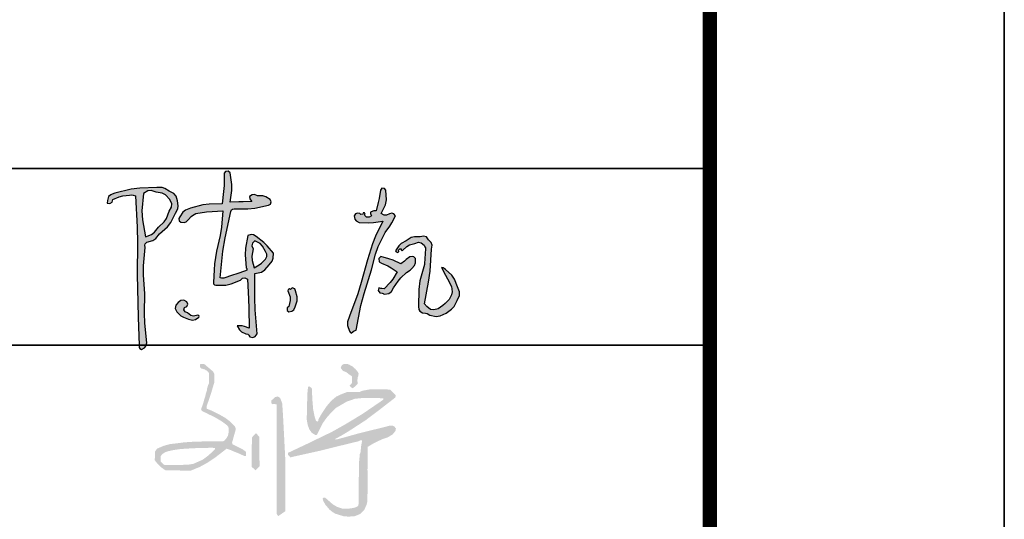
# Model space of a CAD drawing. Header units: millimetres. Extents: x 708158 to 1984082, y -168213 to -53.
# Tile 199 of 220: x 1081593 to 1086608, y -89236 to -86692. Entities that reach past the tile are written whole.
import ezdxf

# ---------------------------------------------------------------- set-up
doc = ezdxf.new("R2010")
doc.units = ezdxf.units.MM
doc.header["$LTSCALE"] = 1000
doc.layers.get('0').update_dxf_attribs({"color": 8})
doc.layers.add('A-ANNO-TEXT', color=7, linetype='Continuous')
doc.layers.add('COLU_DE', color=7, linetype='Continuous')
doc.layers.add('图框', color=4, linetype='Continuous', lineweight=35)

# ---------------------------------------------------------------- blocks, each defined once
blk = doc.blocks.new('陈岚')
h = blk.add_hatch(color=256)
h.paths.add_polyline_path([(-3.976, 1.115), (-3.926, 1.233), (-3.919, 1.31), (-3.948, 1.435), (-3.991, 1.559), (-4.054, 1.625), (-4.177, 1.671), (-4.289, 1.741), (-4.366, 1.759), (-4.497, 1.747), (-4.936, 1.709), (-5.158, 1.666), (-5.58, 1.539), (-5.645, 1.504), (-5.677, 1.483), (-5.733, 1.435), (-5.745, 1.368), (-5.75, 1.335), (-5.761, 1.268), (-5.692, 1.257), (-5.632, 1.297), (-5.615, 1.365), (-5.457, 1.448), (-5.368, 1.477), (-5.191, 1.504), (-5.132, 1.517), (-5.098, 1.517), (-5.039, 1.504), (-4.944, 0.696), (-4.909, 0.289), (-4.865, -0.524), (-4.806, -1.258), (-4.774, -1.625), (-4.705, -2.358), (-4.696, -2.405), (-4.677, -2.431), (-4.636, -2.455), (-4.56, -2.411), (-4.525, -2.361), (-4.511, -2.274), (-4.592, -1.773), (-4.617, -1.518), (-4.636, -1.01), (-4.7, -0.536), (-4.714, -0.294), (-4.705, 0.185), (-4.718, 0.24), (-4.708, 0.281), (-4.67, 0.324), (-4.522, 0.374), (-4.447, 0.431), (-4.358, 0.56), (-4.165, 0.748), (-4.083, 0.868)])
h.paths.add_polyline_path([(-4.848, 1.127), (-4.837, 1.574), (-4.728, 1.649), (-4.639, 1.664), (-4.511, 1.629), (-4.35, 1.61), (-4.263, 1.571), (-4.143, 1.463), (-4.09, 1.352), (-4.09, 1.267), (-4.143, 1.157), (-4.205, 0.968), (-4.259, 0.874), (-4.393, 0.726), (-4.486, 0.589), (-4.56, 0.528), (-4.712, 0.462), (-4.822, 0.896)], flags=16)
h.paths.add_polyline_path([(-2.535, 1.294), (-2.511, 1.314), (-2.469, 1.324), (-2.114, 1.348), (-1.935, 1.379), (-1.593, 1.477), (-1.541, 1.508), (-1.524, 1.569), (-1.552, 1.622), (-1.671, 1.689), (-1.749, 1.707), (-1.885, 1.699), (-1.966, 1.724), (-2.025, 1.714), (-2.093, 1.664), (-2.081, 1.611), (-2.065, 1.583), (-2.024, 1.546), (-2.246, 1.523), (-2.357, 1.512), (-2.58, 1.49), (-2.557, 1.793), (-2.569, 1.951), (-2.635, 2.248), (-2.684, 2.285), (-2.751, 2.276), (-2.788, 2.227), (-2.769, 1.911), (-2.769, 1.751), (-2.788, 1.435), (-3.119, 1.408), (-3.286, 1.373), (-3.601, 1.268), (-3.728, 1.211), (-3.79, 1.154), (-3.858, 1.032), (-3.885, 0.982), (-3.871, 0.924), (-3.823, 0.893), (-3.741, 0.891), (-3.689, 0.914), (-3.635, 0.976), (-3.571, 1.054), (-3.532, 1.088), (-3.448, 1.143), (-3.175, 1.2), (-3.037, 1.223), (-2.76, 1.254), (-2.766, 0.83), (-2.786, 0.617), (-2.858, 0.199), (-2.884, -0.123), (-2.889, -0.285), (-2.885, -0.607), (-2.879, -0.646), (-2.855, -0.67), (-2.816, -0.677), (-2.557, -0.658), (-2.422, -0.62), (-2.191, -0.503), (-2.139, -0.451), (-2.078, -0.439), (-2.01, -0.468), (-1.956, -0.974), (-1.931, -1.226), (-1.885, -1.732), (-2.008, -1.695), (-2.076, -1.686), (-2.205, -1.691), (-2.138, -1.794), (-2.082, -1.84), (-1.968, -1.885), (-1.916, -1.891), (-1.885, -1.91), (-1.857, -1.955), (-1.777, -1.964), (-1.717, -1.934), (-1.677, -1.864), (-1.764, -1.248), (-1.795, -0.937), (-1.83, -0.315), (-1.664, -0.264), (-1.58, -0.204), (-1.475, -0.065), (-1.402, 0.039), (-1.38, 0.113), (-1.385, 0.24), (-1.554, 0.423), (-1.651, 0.505), (-1.857, 0.643), (-1.932, 0.686), (-1.993, 0.69), (-2.073, 0.657), (-2.11, 0.326), (-2.108, 0.154), (-2.066, -0.177), (-2.041, -0.199), (-2.044, -0.242), (-2.073, -0.26), (-2.292, -0.349), (-2.402, -0.393), (-2.621, -0.482), (-2.66, -0.482), (-2.68, -0.482), (-2.719, -0.482), (-2.692, 0.215), (-2.659, 0.565), (-2.552, 1.254)])
h.paths.add_polyline_path([(-1.941, 0.469), (-1.885, 0.532), (-1.743, 0.469), (-1.674, 0.408), (-1.593, 0.275), (-1.552, 0.205), (-1.548, 0.148), (-1.579, 0.073), (-1.677, -0.035), (-1.735, -0.084), (-1.857, -0.163), (-1.919, 0.023), (-1.932, 0.129), (-1.913, 0.324), (-1.95, 0.399)], flags=16)
h.paths.add_polyline_path([(-3.594, -1.302), (-3.537, -1.275), (-3.514, -1.213), (-3.538, -1.156), (-3.618, -1.115), (-3.694, -1.124), (-3.761, -1.184), (-3.823, -1.259), (-3.83, -1.342), (-3.781, -1.427), (-3.674, -1.52), (-3.606, -1.557), (-3.469, -1.594), (-3.363, -1.615), (-3.29, -1.598), (-3.205, -1.531), (-3.196, -1.51), (-3.21, -1.486), (-3.233, -1.482), (-3.342, -1.511), (-3.418, -1.498), (-3.51, -1.434), (-3.571, -1.418), (-3.606, -1.363)], flags=17)
h.paths.add_polyline_path([(-0.696, -0.847), (-0.753, -0.691), (-0.773, -0.641), (-0.846, -0.625), (-0.885, -0.663), (-0.913, -0.652), (-0.946, -0.674), (-0.947, -0.704), (-0.883, -0.854), (-0.872, -0.947), (-0.899, -1.107), (-0.941, -1.144), (-0.937, -1.214), (-0.892, -1.246), (-0.81, -1.223), (-0.766, -1.185), (-0.732, -1.107), (-0.691, -0.946)])
h.paths.add_polyline_path([(1.706, 1.407), (1.664, 1.458), (1.608, 1.473), (1.546, 1.449), (1.473, 1.41), (1.414, 1.408), (1.338, 1.442), (1.432, 1.67), (1.451, 1.808), (1.421, 2.053), (1.383, 2.097), (1.309, 2.094), (1.275, 2.046), (1.254, 1.828), (1.239, 1.72), (1.199, 1.504), (1.141, 1.498), (1.112, 1.489), (1.06, 1.463), (1.06, 1.422), (1.067, 1.4), (1.088, 1.365), (1.028, 1.325), (0.964, 1.328), (0.907, 1.372), (0.92, 1.398), (0.901, 1.433), (0.872, 1.435), (0.859, 1.4), (0.813, 1.386), (0.782, 1.407), (0.721, 1.417), (0.672, 1.393), (0.643, 1.338), (0.663, 1.255), (0.704, 1.209), (0.782, 1.178), (1.028, 1.18), (1.153, 1.194), (1.393, 1.247), (1.226, 0.851), (1.158, 0.644), (1.053, 0.226), (0.931, -0.374), (0.858, -0.672), (0.685, -1.26), (0.643, -1.41), (0.648, -1.504), (0.706, -1.649), (0.722, -1.669), (0.732, -1.678), (0.754, -1.691), (0.799, -1.65), (0.825, -1.633), (0.879, -1.607), (0.96, -0.968), (1.021, -0.649), (1.178, -0.024), (1.253, 0.381), (1.313, 0.582), (1.47, 0.963), (1.58, 1.131), (1.628, 1.222)])
h.paths.add_polyline_path([(2.216, 0.069), (2.283, 0.157), (2.298, 0.228), (2.301, 0.265), (2.296, 0.337), (2.247, 0.376), (2.205, 0.386), (2.144, 0.372), (2.055, 0.292), (2.01, 0.251), (1.921, 0.171), (1.717, 0.254), (1.61, 0.286), (1.393, 0.33), (1.348, 0.281), (1.362, 0.196), (1.421, 0.164), (1.595, 0.099), (1.679, 0.058), (1.838, -0.038), (1.738, -0.234), (1.675, -0.328), (1.532, -0.496), (1.477, -0.494), (1.449, -0.491), (1.393, -0.482), (1.384, -0.547), (1.426, -0.604), (1.491, -0.614), (1.516, -0.623), (1.528, -0.627), (1.553, -0.635), (1.664, -0.607), (1.725, -0.557), (1.775, -0.454), (1.88, -0.274), (1.944, -0.188), (2.088, -0.038), (2.176, 0.029)])
h.paths.add_polyline_path([(2.602, 0.844), (2.54, 0.912), (2.466, 0.93), (2.38, 0.9), (2.23, 0.897), (2.147, 0.869), (2.026, 0.782), (1.898, 0.701), (1.84, 0.638), (1.769, 0.504), (1.783, 0.474), (1.828, 0.466), (1.852, 0.49), (1.841, 0.524), (1.872, 0.563), (1.907, 0.56), (1.911, 0.538), (1.935, 0.523), (1.956, 0.532), (2.054, 0.636), (2.12, 0.679), (2.255, 0.726), (2.346, 0.761), (2.416, 0.753), (2.498, 0.699), (2.505, 0.668), (2.513, 0.653), (2.533, 0.629), (2.533, 0.457), (2.533, 0.371), (2.533, 0.199), (2.446, -0.233), (2.429, -0.459), (2.449, -0.899), (2.463, -0.973), (2.494, -1.015), (2.56, -1.052), (2.641, -1.054), (2.685, -1.066), (2.755, -1.107), (2.924, -1.123), (3.021, -1.103), (3.172, -1.024), (3.309, -0.916), (3.368, -0.838), (3.436, -0.677), (3.488, -0.548), (3.485, -0.453), (3.422, -0.329), (3.336, -0.129), (3.261, -0.032), (3.088, 0.101), (3.049, 0.128), (3.024, 0.137), (2.977, 0.143), (3.094, -0.046), (3.153, -0.14), (3.269, -0.329), (3.295, -0.464), (3.285, -0.546), (3.227, -0.67), (3.13, -0.78), (3.076, -0.832), (2.963, -0.927), (2.848, -0.963), (2.765, -0.951), (2.665, -0.885), (2.639, -0.858), (2.627, -0.844), (2.602, -0.816), (2.672, -0.252), (2.69, 0.033), (2.692, 0.601), (2.702, 0.705), (2.677, 0.772)])
for p, q in [((-2.751, 2.276), (-2.788, 2.227)), ((-2.788, 2.227), (-2.769, 1.911)), ((-2.684, 2.285), (-2.751, 2.276)), ((-2.635, 2.248), (-2.684, 2.285)), ((-2.569, 1.951), (-2.635, 2.248)), ((1.275, 2.046), (1.254, 1.828)), ((1.309, 2.094), (1.275, 2.046)), ((1.383, 2.097), (1.309, 2.094)), ((1.421, 2.053), (1.383, 2.097)), ((1.451, 1.808), (1.421, 2.053)), ((-2.769, 1.911), (-2.769, 1.751)), ((-2.58, 1.49), (-2.557, 1.793)), ((-2.557, 1.793), (-2.569, 1.951)), ((1.254, 1.828), (1.239, 1.72)), ((1.432, 1.67), (1.451, 1.808)), ((-5.58, 1.539), (-5.645, 1.504)), ((-5.158, 1.666), (-5.58, 1.539)), ((-4.936, 1.709), (-5.158, 1.666)), ((-4.497, 1.747), (-4.936, 1.709)), ((-4.837, 1.574), (-4.848, 1.127)), ((-4.728, 1.649), (-4.837, 1.574)), ((-4.639, 1.664), (-4.728, 1.649)), ((-4.511, 1.629), (-4.639, 1.664)), ((-4.35, 1.61), (-4.511, 1.629)), ((-4.366, 1.759), (-4.497, 1.747)), ((-4.289, 1.741), (-4.366, 1.759)), ((-4.263, 1.571), (-4.35, 1.61)), ((-4.177, 1.671), (-4.289, 1.741)), ((-4.143, 1.463), (-4.263, 1.571)), ((-4.054, 1.625), (-4.177, 1.671)), ((-3.991, 1.559), (-4.054, 1.625)), ((-3.948, 1.435), (-3.991, 1.559)), ((-2.769, 1.751), (-2.788, 1.435)), ((-2.024, 1.546), (-2.246, 1.523)), ((-2.025, 1.714), (-2.093, 1.664)), ((-2.093, 1.664), (-2.081, 1.611)), ((-2.081, 1.611), (-2.065, 1.583)), ((-2.065, 1.583), (-2.024, 1.546)), ((-1.966, 1.724), (-2.025, 1.714)), ((-1.885, 1.699), (-1.966, 1.724)), ((-1.749, 1.707), (-1.885, 1.699)), ((-1.671, 1.689), (-1.749, 1.707)), ((-1.552, 1.622), (-1.671, 1.689)), ((-1.524, 1.569), (-1.552, 1.622)), ((-1.541, 1.508), (-1.524, 1.569)), ((1.239, 1.72), (1.199, 1.504)), ((1.338, 1.442), (1.432, 1.67)), ((-5.75, 1.335), (-5.761, 1.268)), ((-5.745, 1.368), (-5.75, 1.335)), ((-5.733, 1.435), (-5.745, 1.368)), ((-5.677, 1.483), (-5.733, 1.435)), ((-5.692, 1.257), (-5.632, 1.297)), ((-5.645, 1.504), (-5.677, 1.483)), ((-5.632, 1.297), (-5.615, 1.365)), ((-5.615, 1.365), (-5.457, 1.448)), ((-5.457, 1.448), (-5.368, 1.477)), ((-5.368, 1.477), (-5.191, 1.504)), ((-5.191, 1.504), (-5.132, 1.517)), ((-5.132, 1.517), (-5.098, 1.517)), ((-5.098, 1.517), (-5.039, 1.504)), ((-5.039, 1.504), (-4.944, 0.696)), ((-4.09, 1.352), (-4.143, 1.463)), ((-4.09, 1.267), (-4.09, 1.352)), ((-3.919, 1.31), (-3.948, 1.435)), ((-3.926, 1.233), (-3.919, 1.31)), ((-3.286, 1.373), (-3.601, 1.268)), ((-3.119, 1.408), (-3.286, 1.373)), ((-2.788, 1.435), (-3.119, 1.408)), ((-2.357, 1.512), (-2.58, 1.49)), ((-2.552, 1.254), (-2.535, 1.294)), ((-2.535, 1.294), (-2.511, 1.314)), ((-2.511, 1.314), (-2.469, 1.324)), ((-2.469, 1.324), (-2.114, 1.348)), ((-2.246, 1.523), (-2.357, 1.512)), ((-2.114, 1.348), (-1.935, 1.379)), ((-1.935, 1.379), (-1.593, 1.477)), ((-1.593, 1.477), (-1.541, 1.508)), ((0.672, 1.393), (0.643, 1.338)), ((0.643, 1.338), (0.663, 1.255)), ((0.721, 1.417), (0.672, 1.393)), ((0.782, 1.407), (0.721, 1.417)), ((0.813, 1.386), (0.782, 1.407)), ((0.859, 1.4), (0.813, 1.386)), ((0.872, 1.435), (0.859, 1.4)), ((0.901, 1.433), (0.872, 1.435)), ((0.92, 1.398), (0.901, 1.433)), ((0.907, 1.372), (0.92, 1.398)), ((0.964, 1.328), (0.907, 1.372)), ((1.028, 1.325), (0.964, 1.328)), ((1.088, 1.365), (1.028, 1.325)), ((1.112, 1.489), (1.06, 1.463)), ((1.06, 1.463), (1.06, 1.422)), ((1.06, 1.422), (1.067, 1.4)), ((1.067, 1.4), (1.088, 1.365)), ((1.141, 1.498), (1.112, 1.489)), ((1.199, 1.504), (1.141, 1.498)), ((1.414, 1.408), (1.338, 1.442)), ((1.473, 1.41), (1.414, 1.408)), ((1.546, 1.449), (1.473, 1.41)), ((1.608, 1.473), (1.546, 1.449)), ((1.664, 1.458), (1.608, 1.473)), ((1.628, 1.222), (1.706, 1.407)), ((1.706, 1.407), (1.664, 1.458)), ((-5.761, 1.268), (-5.692, 1.257)), ((-4.848, 1.127), (-4.822, 0.896)), ((-4.205, 0.968), (-4.143, 1.157)), ((-4.143, 1.157), (-4.09, 1.267)), ((-4.083, 0.868), (-3.976, 1.115)), ((-3.976, 1.115), (-3.926, 1.233)), ((-3.858, 1.032), (-3.885, 0.982)), ((-3.79, 1.154), (-3.858, 1.032)), ((-3.728, 1.211), (-3.79, 1.154)), ((-3.601, 1.268), (-3.728, 1.211)), ((-3.635, 0.976), (-3.571, 1.054)), ((-3.571, 1.054), (-3.532, 1.088)), ((-3.532, 1.088), (-3.448, 1.143)), ((-3.448, 1.143), (-3.175, 1.2)), ((-3.175, 1.2), (-3.037, 1.223)), ((-3.037, 1.223), (-2.76, 1.254)), ((-2.76, 1.254), (-2.766, 0.83)), ((-2.659, 0.565), (-2.552, 1.254)), ((0.663, 1.255), (0.704, 1.209)), ((0.704, 1.209), (0.782, 1.178)), ((0.782, 1.178), (1.028, 1.18)), ((1.028, 1.18), (1.153, 1.194)), ((1.153, 1.194), (1.393, 1.247)), ((1.393, 1.247), (1.226, 0.851)), ((1.47, 0.963), (1.58, 1.131)), ((1.58, 1.131), (1.628, 1.222)), ((-4.822, 0.896), (-4.712, 0.462)), ((-4.393, 0.726), (-4.259, 0.874)), ((-4.259, 0.874), (-4.205, 0.968)), ((-4.165, 0.748), (-4.083, 0.868)), ((-3.885, 0.982), (-3.871, 0.924)), ((-3.871, 0.924), (-3.823, 0.893)), ((-3.823, 0.893), (-3.741, 0.891)), ((-3.741, 0.891), (-3.689, 0.914)), ((-3.689, 0.914), (-3.635, 0.976)), ((-2.766, 0.83), (-2.786, 0.617)), ((1.226, 0.851), (1.158, 0.644)), ((1.313, 0.582), (1.47, 0.963)), ((2.026, 0.782), (1.898, 0.701)), ((2.147, 0.869), (2.026, 0.782)), ((2.23, 0.897), (2.147, 0.869)), ((2.38, 0.9), (2.23, 0.897)), ((2.466, 0.93), (2.38, 0.9)), ((2.54, 0.912), (2.466, 0.93)), ((2.602, 0.844), (2.54, 0.912)), ((2.677, 0.772), (2.602, 0.844)), ((2.702, 0.705), (2.677, 0.772)), ((-4.944, 0.696), (-4.909, 0.289)), ((-4.712, 0.462), (-4.56, 0.528)), ((-4.56, 0.528), (-4.486, 0.589)), ((-4.486, 0.589), (-4.393, 0.726)), ((-4.447, 0.431), (-4.358, 0.56)), ((-4.358, 0.56), (-4.165, 0.748)), ((-2.786, 0.617), (-2.858, 0.199)), ((-2.692, 0.215), (-2.659, 0.565)), ((-2.073, 0.657), (-2.11, 0.326)), ((-1.993, 0.69), (-2.073, 0.657)), ((-1.932, 0.686), (-1.993, 0.69)), ((-1.885, 0.532), (-1.941, 0.469)), ((-1.857, 0.643), (-1.932, 0.686)), ((-1.743, 0.469), (-1.885, 0.532)), ((-1.651, 0.505), (-1.857, 0.643)), ((1.158, 0.644), (1.053, 0.226)), ((1.253, 0.381), (1.313, 0.582)), ((1.84, 0.638), (1.769, 0.504)), ((1.898, 0.701), (1.84, 0.638)), ((1.841, 0.524), (1.872, 0.563)), ((1.852, 0.49), (1.841, 0.524)), ((1.872, 0.563), (1.907, 0.56)), ((1.907, 0.56), (1.911, 0.538)), ((1.911, 0.538), (1.935, 0.523)), ((1.935, 0.523), (1.956, 0.532)), ((1.956, 0.532), (2.054, 0.636)), ((2.054, 0.636), (2.12, 0.679)), ((2.12, 0.679), (2.255, 0.726)), ((2.255, 0.726), (2.346, 0.761)), ((2.346, 0.761), (2.416, 0.753)), ((2.416, 0.753), (2.498, 0.699)), ((2.498, 0.699), (2.505, 0.668)), ((2.505, 0.668), (2.513, 0.653)), ((2.513, 0.653), (2.533, 0.629)), ((2.533, 0.629), (2.533, 0.457)), ((2.69, 0.033), (2.692, 0.601)), ((2.692, 0.601), (2.702, 0.705)), ((-4.909, 0.289), (-4.865, -0.524)), ((-4.718, 0.24), (-4.708, 0.281)), ((-4.708, 0.281), (-4.67, 0.324)), ((-4.67, 0.324), (-4.522, 0.374)), ((-4.522, 0.374), (-4.447, 0.431)), ((-2.11, 0.326), (-2.108, 0.154)), ((-1.941, 0.469), (-1.95, 0.399)), ((-1.95, 0.399), (-1.913, 0.324)), ((-1.913, 0.324), (-1.932, 0.129)), ((-1.674, 0.408), (-1.743, 0.469)), ((-1.593, 0.275), (-1.674, 0.408)), ((-1.554, 0.423), (-1.651, 0.505)), ((-1.552, 0.205), (-1.593, 0.275)), ((-1.385, 0.24), (-1.554, 0.423)), ((1.178, -0.024), (1.253, 0.381)), ((1.393, 0.33), (1.348, 0.281)), ((1.348, 0.281), (1.362, 0.196)), ((1.61, 0.286), (1.393, 0.33)), ((1.717, 0.254), (1.61, 0.286)), ((1.769, 0.504), (1.783, 0.474)), ((1.783, 0.474), (1.828, 0.466)), ((1.828, 0.466), (1.852, 0.49)), ((2.055, 0.292), (2.01, 0.251)), ((2.144, 0.372), (2.055, 0.292)), ((2.205, 0.386), (2.144, 0.372)), ((2.247, 0.376), (2.205, 0.386)), ((2.296, 0.337), (2.247, 0.376)), ((2.301, 0.265), (2.296, 0.337)), ((2.298, 0.228), (2.301, 0.265)), ((2.533, 0.457), (2.533, 0.371)), ((2.533, 0.371), (2.533, 0.199)), ((-4.705, 0.185), (-4.718, 0.24)), ((-4.714, -0.294), (-4.705, 0.185)), ((-2.858, 0.199), (-2.884, -0.123)), ((-2.719, -0.482), (-2.692, 0.215)), ((-2.108, 0.154), (-2.066, -0.177)), ((-1.932, 0.129), (-1.919, 0.023)), ((-1.919, 0.023), (-1.857, -0.163)), ((-1.677, -0.035), (-1.579, 0.073)), ((-1.579, 0.073), (-1.548, 0.148)), ((-1.548, 0.148), (-1.552, 0.205)), ((-1.475, -0.065), (-1.402, 0.039)), ((-1.402, 0.039), (-1.38, 0.113)), ((-1.38, 0.113), (-1.385, 0.24)), ((1.053, 0.226), (0.931, -0.374)), ((1.362, 0.196), (1.421, 0.164)), ((1.421, 0.164), (1.595, 0.099)), ((1.595, 0.099), (1.679, 0.058)), ((1.679, 0.058), (1.838, -0.038)), ((1.921, 0.171), (1.717, 0.254)), ((2.01, 0.251), (1.921, 0.171)), ((2.088, -0.038), (2.176, 0.029)), ((2.176, 0.029), (2.216, 0.069)), ((2.216, 0.069), (2.283, 0.157)), ((2.283, 0.157), (2.298, 0.228)), ((2.533, 0.199), (2.446, -0.233)), ((2.672, -0.252), (2.69, 0.033)), ((3.024, 0.137), (2.977, 0.143)), ((2.977, 0.143), (3.094, -0.046)), ((3.049, 0.128), (3.024, 0.137)), ((3.088, 0.101), (3.049, 0.128)), ((3.261, -0.032), (3.088, 0.101)), ((-2.884, -0.123), (-2.889, -0.285)), ((-2.044, -0.242), (-2.073, -0.26)), ((-2.066, -0.177), (-2.041, -0.199)), ((-2.041, -0.199), (-2.044, -0.242)), ((-1.857, -0.163), (-1.735, -0.084)), ((-1.735, -0.084), (-1.677, -0.035)), ((-1.664, -0.264), (-1.58, -0.204)), ((-1.58, -0.204), (-1.475, -0.065)), ((1.021, -0.649), (1.178, -0.024)), ((1.738, -0.234), (1.675, -0.328)), ((1.838, -0.038), (1.738, -0.234)), ((1.88, -0.274), (1.944, -0.188)), ((1.944, -0.188), (2.088, -0.038)), ((2.446, -0.233), (2.429, -0.459)), ((2.602, -0.816), (2.672, -0.252)), ((3.094, -0.046), (3.153, -0.14)), ((3.153, -0.14), (3.269, -0.329)), ((3.336, -0.129), (3.261, -0.032)), ((3.422, -0.329), (3.336, -0.129)), ((-4.7, -0.536), (-4.714, -0.294)), ((-2.889, -0.285), (-2.885, -0.607)), ((-2.68, -0.482), (-2.719, -0.482)), ((-2.66, -0.482), (-2.68, -0.482)), ((-2.621, -0.482), (-2.66, -0.482)), ((-2.402, -0.393), (-2.621, -0.482)), ((-2.422, -0.62), (-2.191, -0.503)), ((-2.292, -0.349), (-2.402, -0.393)), ((-2.073, -0.26), (-2.292, -0.349)), ((-2.191, -0.503), (-2.139, -0.451)), ((-2.139, -0.451), (-2.078, -0.439)), ((-2.078, -0.439), (-2.01, -0.468)), ((-2.01, -0.468), (-1.956, -0.974)), ((-1.83, -0.315), (-1.664, -0.264)), ((-1.795, -0.937), (-1.83, -0.315)), ((0.931, -0.374), (0.858, -0.672)), ((1.393, -0.482), (1.384, -0.547)), ((1.449, -0.491), (1.393, -0.482)), ((1.477, -0.494), (1.449, -0.491)), ((1.532, -0.496), (1.477, -0.494)), ((1.675, -0.328), (1.532, -0.496)), ((1.725, -0.557), (1.775, -0.454)), ((1.775, -0.454), (1.88, -0.274)), ((2.429, -0.459), (2.449, -0.899)), ((3.269, -0.329), (3.295, -0.464)), ((3.295, -0.464), (3.285, -0.546)), ((3.485, -0.453), (3.422, -0.329)), ((3.488, -0.548), (3.485, -0.453)), ((-4.865, -0.524), (-4.806, -1.258)), ((-4.636, -1.01), (-4.7, -0.536)), ((-2.885, -0.607), (-2.879, -0.646)), ((-2.879, -0.646), (-2.855, -0.67)), ((-2.855, -0.67), (-2.816, -0.677)), ((-2.816, -0.677), (-2.557, -0.658)), ((-2.557, -0.658), (-2.422, -0.62)), ((-0.946, -0.674), (-0.947, -0.704)), ((-0.947, -0.704), (-0.883, -0.854)), ((-0.913, -0.652), (-0.946, -0.674)), ((-0.885, -0.663), (-0.913, -0.652)), ((-0.846, -0.625), (-0.885, -0.663)), ((-0.773, -0.641), (-0.846, -0.625)), ((-0.753, -0.691), (-0.773, -0.641)), ((-0.696, -0.847), (-0.753, -0.691)), ((0.858, -0.672), (0.685, -1.26)), ((0.96, -0.968), (1.021, -0.649)), ((1.384, -0.547), (1.426, -0.604)), ((1.426, -0.604), (1.491, -0.614)), ((1.491, -0.614), (1.516, -0.623)), ((1.516, -0.623), (1.528, -0.627)), ((1.528, -0.627), (1.553, -0.635)), ((1.553, -0.635), (1.664, -0.607)), ((1.664, -0.607), (1.725, -0.557)), ((3.227, -0.67), (3.13, -0.78)), ((3.285, -0.546), (3.227, -0.67)), ((3.368, -0.838), (3.436, -0.677)), ((3.436, -0.677), (3.488, -0.548)), ((-4.617, -1.518), (-4.636, -1.01)), ((-1.956, -0.974), (-1.931, -1.226)), ((-1.764, -1.248), (-1.795, -0.937)), ((-0.872, -0.947), (-0.899, -1.107)), ((-0.883, -0.854), (-0.872, -0.947)), ((-0.732, -1.107), (-0.691, -0.946)), ((-0.691, -0.946), (-0.696, -0.847)), ((0.879, -1.607), (0.96, -0.968)), ((2.449, -0.899), (2.463, -0.973)), ((2.463, -0.973), (2.494, -1.015)), ((2.494, -1.015), (2.56, -1.052)), ((2.627, -0.844), (2.602, -0.816)), ((2.639, -0.858), (2.627, -0.844)), ((2.665, -0.885), (2.639, -0.858)), ((2.765, -0.951), (2.665, -0.885)), ((2.848, -0.963), (2.765, -0.951)), ((2.963, -0.927), (2.848, -0.963)), ((3.076, -0.832), (2.963, -0.927)), ((3.13, -0.78), (3.076, -0.832)), ((3.172, -1.024), (3.309, -0.916)), ((3.309, -0.916), (3.368, -0.838)), ((-4.806, -1.258), (-4.774, -1.625)), ((-3.823, -1.259), (-3.83, -1.342)), ((-3.761, -1.184), (-3.823, -1.259)), ((-3.694, -1.124), (-3.761, -1.184)), ((-3.618, -1.115), (-3.694, -1.124)), ((-3.538, -1.156), (-3.618, -1.115)), ((-3.514, -1.213), (-3.538, -1.156)), ((-3.537, -1.275), (-3.514, -1.213)), ((-1.931, -1.226), (-1.885, -1.732)), ((-1.677, -1.864), (-1.764, -1.248)), ((-0.899, -1.107), (-0.941, -1.144)), ((-0.941, -1.144), (-0.937, -1.214)), ((-0.937, -1.214), (-0.892, -1.246)), ((-0.892, -1.246), (-0.81, -1.223)), ((-0.81, -1.223), (-0.766, -1.185)), ((-0.766, -1.185), (-0.732, -1.107)), ((0.685, -1.26), (0.643, -1.41)), ((2.56, -1.052), (2.641, -1.054)), ((2.641, -1.054), (2.685, -1.066)), ((2.685, -1.066), (2.755, -1.107)), ((2.755, -1.107), (2.924, -1.123)), ((2.924, -1.123), (3.021, -1.103)), ((3.021, -1.103), (3.172, -1.024)), ((-4.592, -1.773), (-4.617, -1.518)), ((-3.83, -1.342), (-3.781, -1.427)), ((-3.781, -1.427), (-3.674, -1.52)), ((-3.674, -1.52), (-3.606, -1.557)), ((-3.606, -1.363), (-3.594, -1.302)), ((-3.571, -1.418), (-3.606, -1.363)), ((-3.594, -1.302), (-3.537, -1.275)), ((-3.51, -1.434), (-3.571, -1.418)), ((-3.418, -1.498), (-3.51, -1.434)), ((-3.342, -1.511), (-3.418, -1.498)), ((-3.233, -1.482), (-3.342, -1.511)), ((-3.21, -1.486), (-3.233, -1.482)), ((-3.196, -1.51), (-3.21, -1.486)), ((-3.205, -1.531), (-3.196, -1.51)), ((0.643, -1.41), (0.648, -1.504)), ((0.648, -1.504), (0.706, -1.649)), ((-4.774, -1.625), (-4.705, -2.358)), ((-4.511, -2.274), (-4.592, -1.773)), ((-3.606, -1.557), (-3.469, -1.594)), ((-3.469, -1.594), (-3.363, -1.615)), ((-3.363, -1.615), (-3.29, -1.598)), ((-3.29, -1.598), (-3.205, -1.531)), ((-2.076, -1.686), (-2.205, -1.691)), ((-2.205, -1.691), (-2.138, -1.794)), ((-2.008, -1.695), (-2.076, -1.686)), ((-1.885, -1.732), (-2.008, -1.695)), ((0.706, -1.649), (0.722, -1.669)), ((0.722, -1.669), (0.732, -1.678)), ((0.732, -1.678), (0.754, -1.691)), ((0.754, -1.691), (0.799, -1.65)), ((0.799, -1.65), (0.825, -1.633)), ((0.825, -1.633), (0.879, -1.607)), ((-2.138, -1.794), (-2.082, -1.84)), ((-2.082, -1.84), (-1.968, -1.885)), ((-1.968, -1.885), (-1.916, -1.891)), ((-1.916, -1.891), (-1.885, -1.91)), ((-1.885, -1.91), (-1.857, -1.955)), ((-1.857, -1.955), (-1.777, -1.964)), ((-1.777, -1.964), (-1.717, -1.934)), ((-1.717, -1.934), (-1.677, -1.864)), ((-4.525, -2.361), (-4.511, -2.274)), ((-4.705, -2.358), (-4.696, -2.405)), ((-4.696, -2.405), (-4.677, -2.431)), ((-4.677, -2.431), (-4.636, -2.455)), ((-4.636, -2.455), (-4.56, -2.411)), ((-4.56, -2.411), (-4.525, -2.361))]:
    blk.add_line(p, q)
blk = doc.blocks.new('A$C998f5811')
at = {"layer": 'COLU_DE'}
h = blk.add_hatch(color=256, dxfattribs=at)
h.paths.add_polyline_path([(-4061.6, 19042.2), (-4040.2, 19105), (-4022.8, 19163.4), (-4023.5, 19204.8), (-4030.5, 19217.2), (-4047.2, 19231.5), (-4067.6, 19248.7), (-4074.6, 19254.6), (-4091.9, 19255.3), (-4095.4, 19253.9), (-4096.3, 19247.6), (-4097.1, 19242), (-4095.1, 19237.6), (-4089.9, 19232.2), (-4084.5, 19230.7), (-4078.1, 19228.9), (-4072, 19227.2), (-4067.6, 19223.5), (-4061, 19221), (-4055.6, 19214.7), (-4050.4, 19208.7), (-4050.1, 19198.8), (-4050.4, 19184.9), (-4050.7, 19171.3), (-4050.9, 19162), (-4051.1, 19156), (-4054.7, 19148.7), (-4056.5, 19142.4), (-4058.9, 19133.8), (-4060.4, 19128.7), (-4061.6, 19119), (-4065.7, 19107.1), (-4069.9, 19089.1), (-4075, 19074.5), (-4078.9, 19057.7), (-4084.5, 19042.3), (-4088.2, 19032.3), (-4090.9, 19024.7), (-4087.7, 19017.2), (-4080.3, 19012.1), (-4066.1, 19006.4), (-4051.3, 18998.3), (-4031.2, 18989.4), (-4009.1, 18977.1), (-3986.5, 18963.6), (-3969.2, 18950.9), (-3960.1, 18944.2), (-3953.2, 18936.6), (-3949.9, 18928.3), (-3949.6, 18920.6), (-3950.8, 18905.3), (-3954.3, 18889.3), (-3961.4, 18877.8), (-3969.6, 18867.1), (-3979.3, 18860.9), (-4049.7, 18860.9), (-4119, 18859.9), (-4175.8, 18856.1), (-4213, 18851.2), (-4248.1, 18847.3), (-4280.4, 18838.6), (-4315.5, 18823.7), (-4325.6, 18808.3), (-4326.6, 18764.5), (-4312.2, 18746.7), (-4294.8, 18729.4), (-4272.2, 18713.5), (-4143.6, 18712.1), (-4099.3, 18729.9), (-4055.5, 18754), (-4016.1, 18780.9), (-3983.8, 18805.9), (-3960.9, 18823.7), (-3940, 18817), (-3930.7, 18812.2), (-3894.6, 18797.7), (-3870, 18786.2), (-3862.3, 18786.2), (-3861.4, 18797.3), (-3862.8, 18808.3), (-3880.2, 18821.3), (-3911, 18836.7), (-3931.4, 18846.9), (-3933.1, 18854.5), (-3913.9, 18923), (-3917.7, 18935.5), (-3943.7, 18963), (-3968.8, 18981.3), (-4002.5, 19000.5), (-4032, 19015.1), (-4062.2, 19027.6)])
h.paths.add_polyline_path([(-4067.4, 18827.7), (-4036.4, 18828.6), (-4020.5, 18827.4), (-4020.1, 18821.1), (-4026.7, 18814.8), (-4051.8, 18790.6), (-4083.3, 18767.3), (-4130.8, 18746.4), (-4161.5, 18741.6), (-4278.5, 18741.3), (-4295.9, 18757.5), (-4296.2, 18785.6), (-4290.1, 18794.7), (-4275.3, 18804.9), (-4259.4, 18810.7), (-4230.5, 18817), (-4196, 18821.8), (-4167.4, 18824), (-4139.2, 18825.4), (-4107.5, 18827.1)], flags=16)
h.paths.add_polyline_path([(-3793.4, 18882.6), (-3811.3, 18903.5), (-3832.2, 18880.4), (-3832.9, 18731.2), (-3813.5, 18714), (-3793.3, 18734.2)])
h.paths.add_polyline_path([(-3667.2, 18872.5), (-3673.4, 18990.2), (-3677.6, 19054.6), (-3688.2, 19082.1), (-3699.9, 19089.6), (-3714.1, 19086), (-3723.5, 19076.9), (-3733.9, 19068.8), (-3733.6, 19055.9), (-3727.4, 19050.4), (-3713.2, 19050.7), (-3705.4, 19048.7), (-3705.9, 18491.7), (-3698, 18480.2), (-3661.6, 18505.7), (-3661.8, 18764.8)])
h.paths.add_polyline_path([(-3289.6, 18861.3), (-3279.3, 18866.8), (-3271.8, 18866.2), (-3271.6, 18857.8), (-3275.2, 18841.2), (-3278.7, 18806.2), (-3283.4, 18793.3), (-3284.3, 18771.2), (-3287.3, 18751.2), (-3286.8, 18700), (-3288.1, 18656.2), (-3288.5, 18607.6), (-3288, 18576.4), (-3288.5, 18543.1), (-3291, 18533.4), (-3299, 18526.6), (-3318.8, 18521.4), (-3344.9, 18517.8), (-3370.4, 18518.6), (-3397.6, 18527.3), (-3419.4, 18539.9), (-3439.4, 18557.4), (-3454.4, 18570.6), (-3458.5, 18574.4), (-3466.2, 18574.7), (-3471.2, 18570.6), (-3470.2, 18561.1), (-3464.7, 18550.9), (-3458.2, 18539.1), (-3446.4, 18525.1), (-3436.4, 18513.3), (-3419.9, 18500.3), (-3407.9, 18493.1), (-3384, 18485.7), (-3363.7, 18479.4), (-3338.1, 18478), (-3308.6, 18480.1), (-3281.6, 18491), (-3260.2, 18511), (-3248, 18538.7), (-3244.4, 18553.1), (-3243.4, 18577.3), (-3242.8, 18648.8), (-3243.3, 18717.5), (-3242.3, 18832.9), (-3208.7, 18853), (-3168.7, 18871.8), (-3139.5, 18881.6), (-3114.6, 18897), (-3100.9, 18914.2), (-3098.4, 18925.9), (-3106.6, 18937), (-3115.5, 18941.6), (-3132.1, 18940.5), (-3148.1, 18936.2), (-3178.7, 18928.5), (-3216.4, 18919.3), (-3252.7, 18910.5), (-3283.8, 18902.7), (-3307.6, 18896.2), (-3364, 18880.4), (-3400.9, 18870.7), (-3410.9, 18870.7), (-3406.3, 18874.1), (-3377.4, 18889.6), (-3337.7, 18913.6), (-3304.3, 18935.3), (-3252.5, 18968.8), (-3186.2, 19018.8), (-3100.9, 19084.8), (-3100.1, 19097.3), (-3109, 19104.9), (-3124.7, 19121.9), (-3130.4, 19124.7), (-3175.2, 19126.3), (-3208.7, 19126.3), (-3234.5, 19125.1), (-3268.4, 19119), (-3285.3, 19111.8), (-3319.2, 19111.8), (-3347.9, 19111.8), (-3372.8, 19102.5), (-3401.8, 19089.3), (-3429, 19066.5), (-3453, 19037.9), (-3476.2, 19002.7), (-3488, 18982.3), (-3493.8, 18971.2), (-3493.8, 18965.5), (-3497.9, 18961.5), (-3505.1, 18964.9), (-3511.9, 18984.1), (-3520.1, 19024.4), (-3523.9, 19070.4), (-3526.8, 19130.3), (-3532.2, 19136.1), (-3540.1, 19140.9), (-3545.9, 19139.3), (-3549.1, 19107.9), (-3550.5, 19066.5), (-3551.9, 19015.6), (-3552.6, 18971.5), (-3547.3, 18942.9), (-3539.3, 18922), (-3526.7, 18904.1), (-3508.2, 18893.3), (-3500.8, 18894.7), (-3486.5, 18923), (-3470.6, 18954.5), (-3447.1, 18987.1), (-3405.8, 19030.2), (-3347.5, 19064.2), (-3307.2, 19077.8), (-3268.7, 19081.7), (-3213.5, 19082.1), (-3184, 19081.4), (-3163.4, 19079.5), (-3161.8, 19076.7), (-3163.6, 19072.6), (-3269.1, 19000.5), (-3354.4, 18948.8), (-3424.9, 18909.2), (-3491.4, 18877.1), (-3548.3, 18849.5), (-3648.9, 18802.1), (-3648.3, 18793.5), (-3636.4, 18779.6), (-3491.9, 18811.8), (-3332.7, 18851)])
h.paths.add_polyline_path([(-3289.6, 19195.9), (-3288.8, 19205.8), (-3291.4, 19213.2), (-3305, 19229.5), (-3320.2, 19242.8), (-3336.4, 19251.5), (-3346.5, 19255.5), (-3361.7, 19255), (-3372.6, 19250.5), (-3376.9, 19243.5), (-3379.5, 19235.6), (-3377.1, 19231.2), (-3368.3, 19219.8), (-3352.8, 19214.1), (-3337.8, 19202.7), (-3326.4, 19195), (-3322.3, 19191.4), (-3322, 19178.7), (-3322.3, 19163.2), (-3323.6, 19155), (-3330.3, 19149.7), (-3334.8, 19145.9), (-3330.6, 19140.1), (-3323.9, 19134), (-3318.3, 19131.6), (-3308.5, 19139.3), (-3297.6, 19148.9), (-3293.8, 19154.2), (-3294.6, 19174.7), (-3292.8, 19188)])
at = {"layer": '图框', "color": 4}
for p, q in [((0, 0), (0, 89100)), ((-7500, 20250), (-1500, 20250)), ((-7500, 19350), (-1500, 19350))]:
    blk.add_line(p, q, dxfattribs=at)
at = {"layer": '图框', "color": 4, "const_width": 74.2}
blk.add_lwpolyline([(-122400, 1500), (-1500, 1500), (-1500, 87600), (-122400, 87600)], close=True, dxfattribs=at)
at = {"layer": 'A-ANNO-TEXT', "xscale": 196.8299825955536, "yscale": 196.8299825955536, "zscale": 196.8299825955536, "rotation": 356.403236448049}
blk.add_blockref('陈岚', (-3453.6, 19754.2, 2290.3), dxfattribs=at)

msp = doc.modelspace()

# ---------------------------------------------------------------- block references
msp.add_blockref('A$C998f5811', (1086607.6, -107699.9))

doc.saveas('drawing.dxf')
